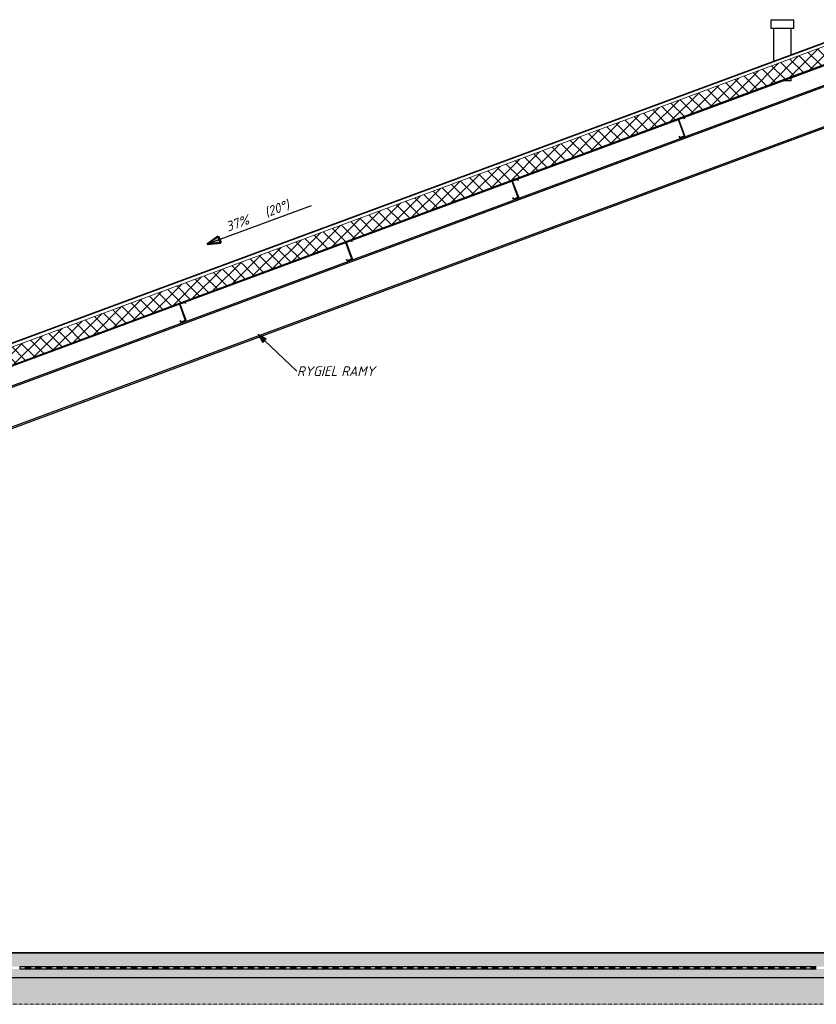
# Model space of a CAD drawing. Header units: millimetres. Extents: x -22097 to 12936, y -2051 to 11384.
# Tile 7 of 12: x -13664 to -4678, y -580 to 10526. Entities that reach past the tile are written whole.
import ezdxf

# ---------------------------------------------------------------- set-up
doc = ezdxf.new("R2010")
doc.units = ezdxf.units.MM
doc.linetypes.add('Kreska', pattern=[4, 2.5, -1.5])
for name, color, linetype, lineweight in [('A-DETL-GENF', 92, 'Continuous', 25), ('A-FLOR', 192, 'Continuous', 25), ('A-FLOR-MCUT', 51, 'Continuous', 25), ('A-FLOR-OVHD', 1, 'Kreska', 20), ('A-FLOR-PATT', 8, 'Continuous', 35), ('A-GENM', 13, 'Continuous', 25), ('A-ROOF', 132, 'Continuous', 25), ('A-ROOF-PATT', 132, 'Continuous', 35), ('G-ANNO-DIMS', 111, 'Continuous', 20), ('G-ANNO-TEXT', 231, 'Continuous', 20), ('S-BEAM', 12, 'Continuous', 25)]:
    doc.layers.add(name, color=color, linetype=linetype, lineweight=lineweight)
doc.styles.add('GOST Common_I', font='GOST_Common Italic.ttf', dxfattribs={"height": 110})
pattern_1 = [(45, (-3742.76, 5171.7), (-35.921, 149.9703), [80.645, -80.645])]
pattern_2 = [(45, (-3742.76, 5171.7), (-125.7236, 125.7236), []), (45, (-3742.76, 5362.2), (-125.7236, 125.7236), [])]

# ---------------------------------------------------------------- blocks, each defined once
blk = doc.blocks.new('Wywiewka dachowa - 200-1936921-B')
at = {"layer": 'A-GENM'}
for p, q in [((-5192, 10526), (-5192, 10426)), ((-5192, 10526), (-5062, 10526)), ((-5062, 10526), (-4932, 10526)), ((-4932, 10426), (-4932, 10526)), ((-5062, 10426), (-5192, 10426)), ((-5162, 10426), (-5162, 10055)), ((-4932, 10426), (-5062, 10426)), ((-4962, 10129), (-4962, 10426)), ((-4962, 9836), (-5062, 9836)), ((-4962, 9836), (-4962, 9873))]:
    blk.add_line(p, q, dxfattribs=at)
blk = doc.blocks.new('Cienkościenne - Zetowniki - 202 Z 14-V4-B')
at = {"layer": 'S-BEAM', "lineweight": 20}
h = blk.add_hatch(dxfattribs=at)
h.set_pattern_fill('FP_5', color=256, style=0, pattern_type=2)
h.set_pattern_definition(pattern_2)
h.paths.add_polyline_path([(-11842, 7112), (-11792, 7131), (-11790, 7132), (-11790, 7135), (-11858, 7318), (-11858, 7319), (-11857, 7320), (-11801, 7341), (-11799, 7341), (-11798, 7340), (-11793, 7325), (-11792, 7326), (-11797, 7340), (-11799, 7342), (-11801, 7342), (-11858, 7321), (-11859, 7320), (-11859, 7317), (-11792, 7134), (-11792, 7133), (-11793, 7132), (-11843, 7113), (-11844, 7113), (-11845, 7115), (-11851, 7131), (-11853, 7130), (-11847, 7114), (-11844, 7112), (-11843, 7112)], flags=0)
at = {"layer": 'S-BEAM', "lineweight": 35}
for p, q in [((-11801, 7342), (-11857, 7322)), ((-11857, 7320), (-11801, 7341)), ((-11798, 7340), (-11793, 7325)), ((-11792, 7326), (-11797, 7340)), ((-11859, 7317), (-11792, 7134)), ((-11790, 7135), (-11858, 7318)), ((-11793, 7325), (-11792, 7326)), ((-11851, 7131), (-11853, 7131)), ((-11853, 7131), (-11847, 7114)), ((-11845, 7115), (-11851, 7131)), ((-11793, 7132), (-11843, 7113)), ((-11842, 7112), (-11792, 7130))]:
    blk.add_line(p, q, dxfattribs=at)
for centre, radius, start, end in [((-11800, 7339), 3.4, 20.3045, 110.3045), ((-11800, 7339), 2, 20.3045, 110.3045), ((-11856, 7319), 3.4, 110.3045, 200.3045), ((-11856, 7319), 2, 110.3045, 200.3045), ((-11843, 7115), 3.4, 200.3045, 290.3045), ((-11843, 7115), 2, 200.3045, 290.3045), ((-11793, 7134), 2, 290.3045, 20.3045), ((-11793, 7134), 3.4, 290.3045, 20.3045)]:
    blk.add_arc(centre, radius, start, end, dxfattribs=at)
blk = doc.blocks.new('Cienkościenne - Zetowniki - 202 Z 14-V5-B')
at = {"layer": 'S-BEAM', "lineweight": 20}
h = blk.add_hatch(dxfattribs=at)
h.set_pattern_fill('FP_5', color=256, style=0, pattern_type=2)
h.set_pattern_definition(pattern_2)
h.paths.add_polyline_path([(-9966, 7806), (-9916, 7825), (-9915, 7826), (-9915, 7829), (-9982, 8012), (-9982, 8013), (-9981, 8015), (-9925, 8035), (-9924, 8035), (-9923, 8034), (-9917, 8019), (-9916, 8020), (-9922, 8035), (-9924, 8036), (-9926, 8037), (-9982, 8015), (-9984, 8014), (-9984, 8011), (-9916, 7828), (-9916, 7827), (-9917, 7826), (-9967, 7807), (-9968, 7807), (-9970, 7809), (-9976, 7825), (-9977, 7825), (-9971, 7808), (-9968, 7806), (-9967, 7806)], flags=0)
at = {"layer": 'S-BEAM', "lineweight": 35}
for p, q in [((-9984, 8011), (-9916, 7828)), ((-9926, 8037), (-9982, 8016)), ((-9915, 7829), (-9982, 8012)), ((-9981, 8015), (-9925, 8035)), ((-9923, 8034), (-9917, 8019)), ((-9916, 8020), (-9921, 8034)), ((-9917, 8019), (-9916, 8020)), ((-9976, 7825), (-9977, 7825)), ((-9977, 7825), (-9971, 7808)), ((-9970, 7809), (-9976, 7825)), ((-9917, 7826), (-9967, 7807)), ((-9966, 7806), (-9917, 7825))]:
    blk.add_line(p, q, dxfattribs=at)
for centre, radius, start, end in [((-9980, 8013), 3.4, 110.3045, 200.3045), ((-9980, 8013), 2, 110.3045, 200.3045), ((-9925, 8033), 3.4, 20.3045, 110.3045), ((-9925, 8033), 2, 20.3045, 110.3045), ((-9968, 7809), 3.4, 200.3045, 290.3045), ((-9968, 7809), 2, 200.3045, 290.3045), ((-9918, 7828), 3.4, 290.3045, 20.3045), ((-9918, 7828), 2, 290.3045, 20.3045)]:
    blk.add_arc(centre, radius, start, end, dxfattribs=at)
blk = doc.blocks.new('Cienkościenne - Zetowniki - 202 Z 14-V6-B')
at = {"layer": 'S-BEAM', "lineweight": 20}
h = blk.add_hatch(dxfattribs=at)
h.set_pattern_fill('FP_5', color=256, style=0, pattern_type=2)
h.set_pattern_definition(pattern_2)
h.paths.add_polyline_path([(-8091, 8500), (-8040, 8519), (-8039, 8520), (-8039, 8523), (-8107, 8706), (-8107, 8707), (-8105, 8709), (-8049, 8729), (-8048, 8729), (-8047, 8728), (-8042, 8713), (-8040, 8714), (-8046, 8729), (-8048, 8730), (-8050, 8731), (-8107, 8709), (-8108, 8708), (-8108, 8705), (-8040, 8522), (-8040, 8521), (-8041, 8520), (-8091, 8501), (-8093, 8501), (-8094, 8503), (-8100, 8519), (-8101, 8519), (-8094, 8501), (-8093, 8500), (-8091, 8500)], flags=0)
at = {"layer": 'S-BEAM', "lineweight": 35}
for p, q in [((-8108, 8705), (-8040, 8522)), ((-8039, 8523), (-8107, 8706)), ((-8050, 8731), (-8106, 8710)), ((-8105, 8709), (-8049, 8729)), ((-8047, 8728), (-8042, 8713)), ((-8040, 8714), (-8046, 8729)), ((-8042, 8713), (-8040, 8714)), ((-8100, 8519), (-8101, 8519)), ((-8101, 8519), (-8095, 8502)), ((-8094, 8503), (-8100, 8519)), ((-8041, 8520), (-8091, 8501)), ((-8091, 8500), (-8041, 8519))]:
    blk.add_line(p, q, dxfattribs=at)
for centre, radius, start, end in [((-8105, 8707), 3.4, 110.3045, 200.3045), ((-8105, 8707), 2, 110.3045, 200.3045), ((-8049, 8727), 3.4, 20.3045, 110.3045), ((-8049, 8727), 2, 20.3045, 110.3045), ((-8092, 8503), 3.4, 200.3045, 290.3045), ((-8092, 8503), 2, 200.3045, 290.3045), ((-8042, 8522), 3.4, 290.3045, 20.3045), ((-8042, 8522), 2, 290.3045, 20.3045)]:
    blk.add_arc(centre, radius, start, end, dxfattribs=at)
blk = doc.blocks.new('Cienkościenne - Zetowniki - 202 Z 14-V7-B')
at = {"layer": 'S-BEAM', "lineweight": 20}
h = blk.add_hatch(dxfattribs=at)
h.set_pattern_fill('FP_5', color=256, style=0, pattern_type=2)
h.set_pattern_definition(pattern_2)
h.paths.add_polyline_path([(-6215, 9194), (-6164, 9213), (-6163, 9214), (-6163, 9217), (-6231, 9400), (-6231, 9402), (-6230, 9403), (-6174, 9423), (-6172, 9423), (-6171, 9422), (-6166, 9407), (-6164, 9408), (-6170, 9423), (-6172, 9424), (-6174, 9425), (-6231, 9403), (-6232, 9402), (-6232, 9399), (-6164, 9216), (-6164, 9215), (-6166, 9214), (-6216, 9195), (-6217, 9195), (-6218, 9197), (-6224, 9213), (-6225, 9213), (-6219, 9195), (-6217, 9194), (-6216, 9194)], flags=0)
at = {"layer": 'S-BEAM', "lineweight": 35}
for p, q in [((-6232, 9399), (-6164, 9216)), ((-6163, 9217), (-6231, 9400)), ((-6174, 9425), (-6230, 9404)), ((-6230, 9403), (-6174, 9423)), ((-6171, 9422), (-6166, 9407)), ((-6164, 9408), (-6170, 9423)), ((-6166, 9407), (-6164, 9408)), ((-6224, 9213), (-6225, 9213)), ((-6225, 9213), (-6219, 9196)), ((-6218, 9197), (-6224, 9213)), ((-6166, 9214), (-6216, 9195)), ((-6215, 9194), (-6165, 9213))]:
    blk.add_line(p, q, dxfattribs=at)
for centre, radius, start, end in [((-6229, 9401), 3.4, 110.3045, 200.3045), ((-6229, 9401), 2, 110.3045, 200.3045), ((-6173, 9421), 3.4, 20.3045, 110.3045), ((-6173, 9421), 2, 20.3045, 110.3045), ((-6216, 9197), 3.4, 200.3045, 290.3045), ((-6216, 9197), 2, 200.3045, 290.3045), ((-6166, 9216), 2, 290.3045, 20.3045), ((-6166, 9216), 3.4, 290.3045, 20.3045)]:
    blk.add_arc(centre, radius, start, end, dxfattribs=at)
blk = doc.blocks.new('Detal powtarzalny - izolacja 1-1574146-B')
at = {"layer": 'A-DETL-GENF'}
for points in [[(-13604, -181), (-13544, -181), (-13544, -156), (-13604, -156), (-13604, -180)], [(-13484, -181), (-13425, -181), (-13425, -156), (-13484, -156), (-13484, -180)], [(-13365, -181), (-13305, -181), (-13305, -156), (-13365, -156), (-13365, -180)], [(-13185, -181), (-13185, -156), (-13245, -156), (-13245, -181)], [(-13065, -181), (-13065, -156), (-13125, -156), (-13125, -181)], [(-12945, -181), (-12945, -156), (-13005, -156), (-13005, -181)], [(-12885, -181), (-12825, -181), (-12825, -156), (-12885, -156), (-12885, -180)], [(-12765, -181), (-12706, -181), (-12706, -156), (-12765, -156), (-12765, -180)], [(-12646, -181), (-12586, -181), (-12586, -156), (-12646, -156), (-12646, -180)], [(-12526, -181), (-12466, -181), (-12466, -156), (-12526, -156), (-12526, -180)], [(-12406, -181), (-12346, -181), (-12346, -156), (-12406, -156), (-12406, -180)], [(-12286, -181), (-12226, -181), (-12226, -156), (-12286, -156), (-12286, -180)], [(-12166, -181), (-12107, -181), (-12107, -156), (-12166, -156), (-12166, -180)], [(-12047, -181), (-11987, -181), (-11987, -156), (-12047, -156), (-12047, -180)], [(-11927, -181), (-11867, -181), (-11867, -156), (-11927, -156), (-11927, -180)], [(-11807, -181), (-11747, -181), (-11747, -156), (-11807, -156), (-11807, -180)], [(-11687, -181), (-11627, -181), (-11627, -156), (-11687, -156), (-11687, -180)], [(-11567, -181), (-11507, -181), (-11507, -156), (-11567, -156), (-11567, -180)], [(-11388, -181), (-11388, -156), (-11447, -156), (-11447, -181), (-11433, -181)], [(-11268, -181), (-11268, -156), (-11328, -156), (-11328, -181)], [(-11148, -181), (-11148, -156), (-11208, -156), (-11208, -181)], [(-11028, -181), (-11028, -156), (-11088, -156), (-11088, -181)], [(-10968, -181), (-10908, -181), (-10908, -156), (-10968, -156), (-10968, -180)], [(-10848, -181), (-10789, -181), (-10789, -156), (-10848, -156), (-10848, -180)], [(-10729, -181), (-10669, -181), (-10669, -156), (-10729, -156), (-10729, -180)], [(-10609, -181), (-10549, -181), (-10549, -156), (-10609, -156), (-10609, -180)], [(-10489, -181), (-10429, -181), (-10429, -156), (-10489, -156), (-10489, -180)], [(-10369, -181), (-10309, -181), (-10309, -156), (-10369, -156), (-10369, -180)], [(-10249, -181), (-10190, -181), (-10190, -156), (-10249, -156), (-10249, -180)], [(-10130, -181), (-10070, -181), (-10070, -156), (-10130, -156), (-10130, -180)], [(-10010, -181), (-9950, -181), (-9950, -156), (-10010, -156), (-10010, -180)], [(-9890, -181), (-9830, -181), (-9830, -156), (-9890, -156), (-9890, -180)], [(-9770, -181), (-9710, -181), (-9710, -156), (-9770, -156), (-9770, -180)], [(-9650, -181), (-9590, -181), (-9590, -156), (-9650, -156), (-9650, -180)], [(-9471, -181), (-9471, -156), (-9530, -156), (-9530, -181), (-9479, -181)], [(-9351, -181), (-9351, -156), (-9411, -156), (-9411, -181)], [(-9231, -181), (-9231, -156), (-9291, -156), (-9291, -181)], [(-9111, -181), (-9111, -156), (-9171, -156), (-9171, -181)], [(-9051, -181), (-8991, -181), (-8991, -156), (-9051, -156), (-9051, -180)], [(-8931, -181), (-8872, -181), (-8872, -156), (-8931, -156), (-8931, -180)], [(-8812, -181), (-8752, -181), (-8752, -156), (-8812, -156), (-8812, -180)], [(-8692, -181), (-8632, -181), (-8632, -156), (-8692, -156), (-8692, -180)], [(-8572, -181), (-8512, -181), (-8512, -156), (-8572, -156), (-8572, -180)], [(-8452, -181), (-8392, -181), (-8392, -156), (-8452, -156), (-8452, -180)], [(-8332, -181), (-8272, -181), (-8272, -156), (-8332, -156), (-8332, -180)], [(-8212, -181), (-8153, -181), (-8153, -156), (-8212, -156), (-8212, -180)], [(-8093, -181), (-8033, -181), (-8033, -156), (-8093, -156), (-8093, -180)], [(-7973, -181), (-7913, -181), (-7913, -156), (-7973, -156), (-7973, -180)], [(-7853, -181), (-7793, -181), (-7793, -156), (-7853, -156), (-7853, -180)], [(-7733, -181), (-7673, -181), (-7673, -156), (-7733, -156), (-7733, -180)], [(-7613, -181), (-7554, -181), (-7554, -156), (-7613, -156), (-7613, -180)], [(-7494, -181), (-7434, -181), (-7434, -156), (-7494, -156), (-7494, -180)], [(-7314, -181), (-7314, -156), (-7374, -156), (-7374, -181)], [(-7194, -181), (-7194, -156), (-7254, -156), (-7254, -181)], [(-7074, -181), (-7074, -156), (-7134, -156), (-7134, -181)], [(-7014, -181), (-6954, -181), (-6954, -156), (-7014, -156), (-7014, -180)], [(-6894, -181), (-6835, -181), (-6835, -156), (-6894, -156), (-6894, -180)], [(-6775, -181), (-6715, -181), (-6715, -156), (-6775, -156), (-6775, -180)], [(-6655, -181), (-6595, -181), (-6595, -156), (-6655, -156), (-6655, -180)], [(-6535, -181), (-6475, -181), (-6475, -156), (-6535, -156), (-6535, -180)], [(-6415, -181), (-6355, -181), (-6355, -156), (-6415, -156), (-6415, -180)], [(-6295, -181), (-6236, -181), (-6236, -156), (-6295, -156), (-6295, -180)], [(-6176, -181), (-6116, -181), (-6116, -156), (-6176, -156), (-6176, -180)], [(-6056, -181), (-5996, -181), (-5996, -156), (-6056, -156), (-6056, -180)], [(-5936, -181), (-5876, -181), (-5876, -156), (-5936, -156), (-5936, -180)], [(-5816, -181), (-5756, -181), (-5756, -156), (-5816, -156), (-5816, -180)], [(-5696, -181), (-5636, -181), (-5636, -156), (-5696, -156), (-5696, -180)], [(-5517, -181), (-5517, -156), (-5576, -156), (-5576, -181), (-5570, -181)], [(-5397, -181), (-5397, -156), (-5457, -156), (-5457, -181)], [(-5277, -181), (-5277, -156), (-5337, -156), (-5337, -181)], [(-5157, -181), (-5157, -156), (-5217, -156), (-5217, -181)], [(-5097, -181), (-5037, -181), (-5037, -156), (-5097, -156), (-5097, -180)], [(-4977, -181), (-4918, -181), (-4918, -156), (-4977, -156), (-4977, -180)], [(-4858, -181), (-4798, -181), (-4798, -156), (-4858, -156), (-4858, -180)], [(-4738, -181), (-4678, -181), (-4678, -156), (-4738, -156), (-4738, -180)]]:
    blk.add_hatch(color=256, dxfattribs=at).paths.add_polyline_path(points, flags=0)
for p, q in [((-13604, -156), (-13664, -156)), ((-13664, -156), (-13664, -181)), ((-13664, -181), (-13604, -181)), ((-13604, -156), (-13604, -181)), ((-13544, -156), (-13604, -156)), ((-13604, -181), (-13544, -181)), ((-13484, -156), (-13544, -156)), ((-13544, -156), (-13544, -181)), ((-13544, -181), (-13484, -181)), ((-13484, -156), (-13484, -181)), ((-13425, -156), (-13484, -156)), ((-13484, -181), (-13425, -181)), ((-13365, -156), (-13425, -156)), ((-13425, -156), (-13425, -181)), ((-13425, -181), (-13365, -181)), ((-13365, -156), (-13365, -181)), ((-13305, -156), (-13365, -156)), ((-13365, -181), (-13305, -181)), ((-13245, -156), (-13305, -156)), ((-13305, -156), (-13305, -181)), ((-13305, -181), (-13245, -181)), ((-13245, -156), (-13245, -181)), ((-13185, -156), (-13245, -156)), ((-13245, -181), (-13185, -181)), ((-13125, -156), (-13185, -156)), ((-13185, -156), (-13185, -181)), ((-13185, -181), (-13125, -181)), ((-13125, -156), (-13125, -181)), ((-13065, -156), (-13125, -156)), ((-13125, -181), (-13065, -181)), ((-13005, -156), (-13065, -156)), ((-13065, -156), (-13065, -181)), ((-13065, -181), (-13005, -181)), ((-13005, -156), (-13005, -181)), ((-12945, -156), (-13005, -156)), ((-13005, -181), (-12945, -181)), ((-12885, -156), (-12945, -156)), ((-12945, -156), (-12945, -181)), ((-12945, -181), (-12885, -181)), ((-12885, -156), (-12885, -181)), ((-12825, -156), (-12885, -156)), ((-12885, -181), (-12825, -181)), ((-12765, -156), (-12825, -156)), ((-12825, -156), (-12825, -181)), ((-12825, -181), (-12765, -181)), ((-12765, -156), (-12765, -181)), ((-12706, -156), (-12765, -156)), ((-12765, -181), (-12706, -181)), ((-12646, -156), (-12706, -156)), ((-12706, -156), (-12706, -181)), ((-12706, -181), (-12646, -181)), ((-12646, -156), (-12646, -181)), ((-12586, -156), (-12646, -156)), ((-12646, -181), (-12586, -181)), ((-12526, -156), (-12586, -156)), ((-12586, -156), (-12586, -181)), ((-12586, -181), (-12526, -181)), ((-12526, -156), (-12526, -181)), ((-12466, -156), (-12526, -156)), ((-12526, -181), (-12466, -181)), ((-12406, -156), (-12466, -156)), ((-12466, -156), (-12466, -181)), ((-12466, -181), (-12406, -181)), ((-12406, -156), (-12406, -181)), ((-12346, -156), (-12406, -156)), ((-12406, -181), (-12346, -181)), ((-12286, -156), (-12346, -156)), ((-12346, -156), (-12346, -181)), ((-12346, -181), (-12286, -181)), ((-12286, -156), (-12286, -181)), ((-12226, -156), (-12286, -156)), ((-12286, -181), (-12226, -181)), ((-12166, -156), (-12226, -156)), ((-12226, -156), (-12226, -181)), ((-12226, -181), (-12166, -181)), ((-12166, -156), (-12166, -181)), ((-12107, -156), (-12166, -156)), ((-12166, -181), (-12107, -181)), ((-12047, -156), (-12107, -156)), ((-12107, -156), (-12107, -181)), ((-12107, -181), (-12047, -181)), ((-12047, -156), (-12047, -181)), ((-11987, -156), (-12047, -156)), ((-12047, -181), (-11987, -181)), ((-11927, -156), (-11987, -156)), ((-11987, -156), (-11987, -181)), ((-11987, -181), (-11927, -181)), ((-11927, -156), (-11927, -181)), ((-11867, -156), (-11927, -156)), ((-11927, -181), (-11867, -181)), ((-11807, -156), (-11867, -156)), ((-11867, -156), (-11867, -181)), ((-11867, -181), (-11807, -181)), ((-11807, -156), (-11807, -181)), ((-11747, -156), (-11807, -156)), ((-11807, -181), (-11747, -181)), ((-11687, -156), (-11747, -156)), ((-11747, -156), (-11747, -181)), ((-11747, -181), (-11687, -181)), ((-11687, -156), (-11687, -181)), ((-11627, -156), (-11687, -156)), ((-11687, -181), (-11627, -181)), ((-11567, -156), (-11627, -156)), ((-11627, -156), (-11627, -181)), ((-11627, -181), (-11567, -181)), ((-11567, -156), (-11567, -181)), ((-11507, -156), (-11567, -156)), ((-11567, -181), (-11507, -181)), ((-11447, -156), (-11507, -156)), ((-11507, -156), (-11507, -181)), ((-11507, -181), (-11447, -181)), ((-11447, -156), (-11447, -181)), ((-11388, -156), (-11447, -156)), ((-11447, -181), (-11388, -181)), ((-11328, -156), (-11388, -156)), ((-11388, -156), (-11388, -181)), ((-11388, -181), (-11328, -181)), ((-11328, -156), (-11328, -181)), ((-11268, -156), (-11328, -156)), ((-11328, -181), (-11268, -181)), ((-11208, -156), (-11268, -156)), ((-11268, -156), (-11268, -181)), ((-11268, -181), (-11208, -181)), ((-11208, -156), (-11208, -181)), ((-11148, -156), (-11208, -156)), ((-11208, -181), (-11148, -181)), ((-11088, -156), (-11148, -156)), ((-11148, -156), (-11148, -181)), ((-11148, -181), (-11088, -181)), ((-11088, -156), (-11088, -181)), ((-11028, -156), (-11088, -156)), ((-11088, -181), (-11028, -181)), ((-10968, -156), (-11028, -156)), ((-11028, -156), (-11028, -181)), ((-11028, -181), (-10968, -181)), ((-10968, -156), (-10968, -181)), ((-10908, -156), (-10968, -156)), ((-10968, -181), (-10908, -181)), ((-10848, -156), (-10908, -156)), ((-10908, -156), (-10908, -181)), ((-10908, -181), (-10848, -181)), ((-10848, -156), (-10848, -181)), ((-10789, -156), (-10848, -156)), ((-10848, -181), (-10789, -181)), ((-10729, -156), (-10789, -156)), ((-10789, -156), (-10789, -181)), ((-10789, -181), (-10729, -181)), ((-10729, -156), (-10729, -181)), ((-10669, -156), (-10729, -156)), ((-10729, -181), (-10669, -181)), ((-10609, -156), (-10669, -156)), ((-10669, -156), (-10669, -181)), ((-10669, -181), (-10609, -181)), ((-10609, -156), (-10609, -181)), ((-10549, -156), (-10609, -156)), ((-10609, -181), (-10549, -181)), ((-10489, -156), (-10549, -156)), ((-10549, -156), (-10549, -181)), ((-10549, -181), (-10489, -181)), ((-10489, -156), (-10489, -181)), ((-10429, -156), (-10489, -156)), ((-10489, -181), (-10429, -181)), ((-10369, -156), (-10429, -156)), ((-10429, -156), (-10429, -181)), ((-10429, -181), (-10369, -181)), ((-10369, -156), (-10369, -181)), ((-10309, -156), (-10369, -156)), ((-10369, -181), (-10309, -181)), ((-10249, -156), (-10309, -156)), ((-10309, -156), (-10309, -181)), ((-10309, -181), (-10249, -181)), ((-10249, -156), (-10249, -181)), ((-10190, -156), (-10249, -156)), ((-10249, -181), (-10190, -181)), ((-10130, -156), (-10190, -156)), ((-10190, -156), (-10190, -181)), ((-10190, -181), (-10130, -181)), ((-10130, -156), (-10130, -181)), ((-10070, -156), (-10130, -156)), ((-10130, -181), (-10070, -181)), ((-10010, -156), (-10070, -156)), ((-10070, -156), (-10070, -181)), ((-10070, -181), (-10010, -181)), ((-10010, -156), (-10010, -181)), ((-9950, -156), (-10010, -156)), ((-10010, -181), (-9950, -181)), ((-9890, -156), (-9950, -156)), ((-9950, -156), (-9950, -181)), ((-9950, -181), (-9890, -181)), ((-9890, -156), (-9890, -181)), ((-9830, -156), (-9890, -156)), ((-9890, -181), (-9830, -181)), ((-9770, -156), (-9830, -156)), ((-9830, -156), (-9830, -181)), ((-9830, -181), (-9770, -181)), ((-9770, -156), (-9770, -181)), ((-9710, -156), (-9770, -156)), ((-9770, -181), (-9710, -181)), ((-9650, -156), (-9710, -156)), ((-9710, -156), (-9710, -181)), ((-9710, -181), (-9650, -181)), ((-9650, -156), (-9650, -181)), ((-9590, -156), (-9650, -156)), ((-9650, -181), (-9590, -181)), ((-9530, -156), (-9590, -156)), ((-9590, -156), (-9590, -181)), ((-9590, -181), (-9530, -181)), ((-9530, -156), (-9530, -181)), ((-9471, -156), (-9530, -156)), ((-9530, -181), (-9471, -181)), ((-9411, -156), (-9471, -156)), ((-9471, -156), (-9471, -181)), ((-9471, -181), (-9411, -181)), ((-9411, -156), (-9411, -181)), ((-9351, -156), (-9411, -156)), ((-9411, -181), (-9351, -181)), ((-9291, -156), (-9351, -156)), ((-9351, -156), (-9351, -181)), ((-9351, -181), (-9291, -181)), ((-9291, -156), (-9291, -181)), ((-9231, -156), (-9291, -156)), ((-9291, -181), (-9231, -181)), ((-9171, -156), (-9231, -156)), ((-9231, -156), (-9231, -181)), ((-9231, -181), (-9171, -181)), ((-9171, -156), (-9171, -181)), ((-9111, -156), (-9171, -156)), ((-9171, -181), (-9111, -181)), ((-9051, -156), (-9111, -156)), ((-9111, -156), (-9111, -181)), ((-9111, -181), (-9051, -181)), ((-9051, -156), (-9051, -181)), ((-8991, -156), (-9051, -156)), ((-9051, -181), (-8991, -181)), ((-8931, -156), (-8991, -156)), ((-8991, -156), (-8991, -181)), ((-8991, -181), (-8931, -181)), ((-8931, -156), (-8931, -181)), ((-8872, -156), (-8931, -156)), ((-8931, -181), (-8872, -181)), ((-8812, -156), (-8872, -156)), ((-8872, -156), (-8872, -181)), ((-8872, -181), (-8812, -181)), ((-8812, -156), (-8812, -181)), ((-8752, -156), (-8812, -156)), ((-8812, -181), (-8752, -181)), ((-8692, -156), (-8752, -156)), ((-8752, -156), (-8752, -181)), ((-8752, -181), (-8692, -181)), ((-8692, -156), (-8692, -181)), ((-8632, -156), (-8692, -156)), ((-8692, -181), (-8632, -181)), ((-8572, -156), (-8632, -156)), ((-8632, -156), (-8632, -181)), ((-8632, -181), (-8572, -181)), ((-8572, -156), (-8572, -181)), ((-8512, -156), (-8572, -156)), ((-8572, -181), (-8512, -181)), ((-8452, -156), (-8512, -156)), ((-8512, -156), (-8512, -181)), ((-8512, -181), (-8452, -181)), ((-8452, -156), (-8452, -181)), ((-8392, -156), (-8452, -156)), ((-8452, -181), (-8392, -181)), ((-8332, -156), (-8392, -156)), ((-8392, -156), (-8392, -181)), ((-8392, -181), (-8332, -181)), ((-8332, -156), (-8332, -181)), ((-8272, -156), (-8332, -156)), ((-8332, -181), (-8272, -181)), ((-8212, -156), (-8272, -156)), ((-8272, -156), (-8272, -181)), ((-8272, -181), (-8212, -181)), ((-8212, -156), (-8212, -181)), ((-8153, -156), (-8212, -156)), ((-8212, -181), (-8153, -181)), ((-8093, -156), (-8153, -156)), ((-8153, -156), (-8153, -181)), ((-8153, -181), (-8093, -181)), ((-8093, -156), (-8093, -181)), ((-8033, -156), (-8093, -156)), ((-8093, -181), (-8033, -181)), ((-7973, -156), (-8033, -156)), ((-8033, -156), (-8033, -181)), ((-8033, -181), (-7973, -181)), ((-7973, -156), (-7973, -181)), ((-7913, -156), (-7973, -156)), ((-7973, -181), (-7913, -181)), ((-7853, -156), (-7913, -156)), ((-7913, -156), (-7913, -181)), ((-7913, -181), (-7853, -181)), ((-7853, -156), (-7853, -181)), ((-7793, -156), (-7853, -156)), ((-7853, -181), (-7793, -181)), ((-7733, -156), (-7793, -156)), ((-7793, -156), (-7793, -181)), ((-7793, -181), (-7733, -181)), ((-7733, -156), (-7733, -181)), ((-7673, -156), (-7733, -156)), ((-7733, -181), (-7673, -181)), ((-7613, -156), (-7673, -156)), ((-7673, -156), (-7673, -181)), ((-7673, -181), (-7613, -181)), ((-7613, -156), (-7613, -181)), ((-7554, -156), (-7613, -156)), ((-7613, -181), (-7554, -181)), ((-7494, -156), (-7554, -156)), ((-7554, -156), (-7554, -181)), ((-7554, -181), (-7494, -181)), ((-7494, -156), (-7494, -181)), ((-7434, -156), (-7494, -156)), ((-7494, -181), (-7434, -181)), ((-7374, -156), (-7434, -156)), ((-7434, -156), (-7434, -181)), ((-7434, -181), (-7374, -181)), ((-7374, -156), (-7374, -181)), ((-7314, -156), (-7374, -156)), ((-7374, -181), (-7314, -181)), ((-7254, -156), (-7314, -156)), ((-7314, -156), (-7314, -181)), ((-7314, -181), (-7254, -181)), ((-7254, -156), (-7254, -181)), ((-7194, -156), (-7254, -156)), ((-7254, -181), (-7194, -181)), ((-7134, -156), (-7194, -156)), ((-7194, -156), (-7194, -181)), ((-7194, -181), (-7134, -181)), ((-7134, -156), (-7134, -181)), ((-7074, -156), (-7134, -156)), ((-7134, -181), (-7074, -181)), ((-7014, -156), (-7074, -156)), ((-7074, -156), (-7074, -181)), ((-7074, -181), (-7014, -181)), ((-7014, -156), (-7014, -181)), ((-6954, -156), (-7014, -156)), ((-7014, -181), (-6954, -181)), ((-6894, -156), (-6954, -156)), ((-6954, -156), (-6954, -181)), ((-6954, -181), (-6894, -181)), ((-6894, -156), (-6894, -181)), ((-6835, -156), (-6894, -156)), ((-6894, -181), (-6835, -181)), ((-6775, -156), (-6835, -156)), ((-6835, -156), (-6835, -181)), ((-6835, -181), (-6775, -181)), ((-6775, -156), (-6775, -181)), ((-6715, -156), (-6775, -156)), ((-6775, -181), (-6715, -181)), ((-6655, -156), (-6715, -156)), ((-6715, -156), (-6715, -181)), ((-6715, -181), (-6655, -181)), ((-6655, -156), (-6655, -181)), ((-6595, -156), (-6655, -156)), ((-6655, -181), (-6595, -181)), ((-6535, -156), (-6595, -156)), ((-6595, -156), (-6595, -181)), ((-6595, -181), (-6535, -181)), ((-6535, -156), (-6535, -181)), ((-6475, -156), (-6535, -156)), ((-6535, -181), (-6475, -181)), ((-6415, -156), (-6475, -156)), ((-6475, -156), (-6475, -181)), ((-6475, -181), (-6415, -181)), ((-6415, -156), (-6415, -181)), ((-6355, -156), (-6415, -156)), ((-6415, -181), (-6355, -181)), ((-6295, -156), (-6355, -156)), ((-6355, -156), (-6355, -181)), ((-6355, -181), (-6295, -181)), ((-6295, -156), (-6295, -181)), ((-6236, -156), (-6295, -156)), ((-6295, -181), (-6236, -181)), ((-6176, -156), (-6236, -156)), ((-6236, -156), (-6236, -181)), ((-6236, -181), (-6176, -181)), ((-6176, -156), (-6176, -181)), ((-6116, -156), (-6176, -156)), ((-6176, -181), (-6116, -181)), ((-6056, -156), (-6116, -156)), ((-6116, -156), (-6116, -181)), ((-6116, -181), (-6056, -181)), ((-6056, -156), (-6056, -181)), ((-5996, -156), (-6056, -156)), ((-6056, -181), (-5996, -181)), ((-5936, -156), (-5996, -156)), ((-5996, -156), (-5996, -181)), ((-5996, -181), (-5936, -181)), ((-5936, -156), (-5936, -181)), ((-5876, -156), (-5936, -156)), ((-5936, -181), (-5876, -181)), ((-5816, -156), (-5876, -156)), ((-5876, -156), (-5876, -181)), ((-5876, -181), (-5816, -181)), ((-5816, -156), (-5816, -181)), ((-5756, -156), (-5816, -156)), ((-5816, -181), (-5756, -181)), ((-5696, -156), (-5756, -156)), ((-5756, -156), (-5756, -181)), ((-5756, -181), (-5696, -181)), ((-5696, -156), (-5696, -181)), ((-5636, -156), (-5696, -156)), ((-5696, -181), (-5636, -181)), ((-5576, -156), (-5636, -156)), ((-5636, -156), (-5636, -181)), ((-5636, -181), (-5576, -181)), ((-5576, -156), (-5576, -181)), ((-5517, -156), (-5576, -156)), ((-5576, -181), (-5517, -181)), ((-5457, -156), (-5517, -156)), ((-5517, -156), (-5517, -181)), ((-5517, -181), (-5457, -181)), ((-5457, -156), (-5457, -181)), ((-5397, -156), (-5457, -156)), ((-5457, -181), (-5397, -181)), ((-5337, -156), (-5397, -156)), ((-5397, -156), (-5397, -181)), ((-5397, -181), (-5337, -181)), ((-5337, -156), (-5337, -181)), ((-5277, -156), (-5337, -156)), ((-5337, -181), (-5277, -181)), ((-5217, -156), (-5277, -156)), ((-5277, -156), (-5277, -181)), ((-5277, -181), (-5217, -181)), ((-5217, -156), (-5217, -181)), ((-5157, -156), (-5217, -156)), ((-5217, -181), (-5157, -181)), ((-5097, -156), (-5157, -156)), ((-5157, -156), (-5157, -181)), ((-5157, -181), (-5097, -181)), ((-5097, -156), (-5097, -181)), ((-5037, -156), (-5097, -156)), ((-5097, -181), (-5037, -181)), ((-4977, -156), (-5037, -156)), ((-5037, -156), (-5037, -181)), ((-5037, -181), (-4977, -181)), ((-4977, -156), (-4977, -181)), ((-4918, -156), (-4977, -156)), ((-4977, -181), (-4918, -181)), ((-4858, -156), (-4918, -156)), ((-4918, -156), (-4918, -181)), ((-4918, -181), (-4858, -181)), ((-4858, -156), (-4858, -181)), ((-4798, -156), (-4858, -156)), ((-4858, -181), (-4798, -181)), ((-4738, -156), (-4798, -156)), ((-4798, -156), (-4798, -181)), ((-4798, -181), (-4738, -181)), ((-4738, -156), (-4738, -181)), ((-4678, -156), (-4738, -156)), ((-4738, -181), (-4678, -181))]:
    blk.add_line(p, q, dxfattribs=at)
at = {"layer": 'A-DETL-GENF', "lineweight": 20}
for p, q in [((-13544, -156), (-13664, -156)), ((-13664, -181), (-13664, -156)), ((-13544, -181), (-13664, -181)), ((-13425, -156), (-13544, -156)), ((-13544, -181), (-13544, -156)), ((-13425, -181), (-13544, -181)), ((-13305, -156), (-13425, -156)), ((-13425, -181), (-13425, -156)), ((-13305, -181), (-13425, -181)), ((-13185, -156), (-13305, -156)), ((-13305, -181), (-13305, -156)), ((-13185, -181), (-13305, -181)), ((-13065, -156), (-13185, -156)), ((-13185, -181), (-13185, -156)), ((-13065, -181), (-13185, -181)), ((-12945, -156), (-13065, -156)), ((-13065, -181), (-13065, -156)), ((-12945, -181), (-13065, -181)), ((-12825, -156), (-12945, -156)), ((-12945, -181), (-12945, -156)), ((-12825, -181), (-12945, -181)), ((-12706, -156), (-12825, -156)), ((-12825, -181), (-12825, -156)), ((-12706, -181), (-12825, -181)), ((-12586, -156), (-12706, -156)), ((-12706, -181), (-12706, -156)), ((-12586, -181), (-12706, -181)), ((-12466, -156), (-12586, -156)), ((-12586, -181), (-12586, -156)), ((-12466, -181), (-12586, -181)), ((-12346, -156), (-12466, -156)), ((-12466, -181), (-12466, -156)), ((-12346, -181), (-12466, -181)), ((-12226, -156), (-12346, -156)), ((-12346, -181), (-12346, -156)), ((-12226, -181), (-12346, -181)), ((-12107, -156), (-12226, -156)), ((-12226, -181), (-12226, -156)), ((-12107, -181), (-12226, -181)), ((-11987, -156), (-12107, -156)), ((-12107, -181), (-12107, -156)), ((-11987, -181), (-12107, -181)), ((-11867, -156), (-11987, -156)), ((-11987, -181), (-11987, -156)), ((-11867, -181), (-11987, -181)), ((-11747, -156), (-11867, -156)), ((-11867, -181), (-11867, -156)), ((-11747, -181), (-11867, -181)), ((-11627, -156), (-11747, -156)), ((-11747, -181), (-11747, -156)), ((-11627, -181), (-11747, -181)), ((-11507, -156), (-11627, -156)), ((-11627, -181), (-11627, -156)), ((-11507, -181), (-11627, -181)), ((-11388, -156), (-11507, -156)), ((-11507, -181), (-11507, -156)), ((-11388, -181), (-11507, -181)), ((-11268, -156), (-11388, -156)), ((-11388, -181), (-11388, -156)), ((-11268, -181), (-11388, -181)), ((-11148, -156), (-11268, -156)), ((-11268, -181), (-11268, -156)), ((-11148, -181), (-11268, -181)), ((-11028, -156), (-11148, -156)), ((-11148, -181), (-11148, -156)), ((-11028, -181), (-11148, -181)), ((-10908, -156), (-11028, -156)), ((-11028, -181), (-11028, -156)), ((-10908, -181), (-11028, -181)), ((-10789, -156), (-10908, -156)), ((-10908, -181), (-10908, -156)), ((-10789, -181), (-10908, -181)), ((-10669, -156), (-10789, -156)), ((-10789, -181), (-10789, -156)), ((-10669, -181), (-10789, -181)), ((-10549, -156), (-10669, -156)), ((-10669, -181), (-10669, -156)), ((-10549, -181), (-10669, -181)), ((-10429, -156), (-10549, -156)), ((-10549, -181), (-10549, -156)), ((-10429, -181), (-10549, -181)), ((-10309, -156), (-10429, -156)), ((-10429, -181), (-10429, -156)), ((-10309, -181), (-10429, -181)), ((-10190, -156), (-10309, -156)), ((-10309, -181), (-10309, -156)), ((-10190, -181), (-10309, -181)), ((-10070, -156), (-10190, -156)), ((-10190, -181), (-10190, -156)), ((-10070, -181), (-10190, -181)), ((-9950, -156), (-10070, -156)), ((-10070, -181), (-10070, -156)), ((-9950, -181), (-10070, -181)), ((-9830, -156), (-9950, -156)), ((-9950, -181), (-9950, -156)), ((-9830, -181), (-9950, -181)), ((-9710, -156), (-9830, -156)), ((-9830, -181), (-9830, -156)), ((-9710, -181), (-9830, -181)), ((-9590, -156), (-9710, -156)), ((-9710, -181), (-9710, -156)), ((-9590, -181), (-9710, -181)), ((-9471, -156), (-9590, -156)), ((-9590, -181), (-9590, -156)), ((-9471, -181), (-9590, -181)), ((-9351, -156), (-9471, -156)), ((-9471, -181), (-9471, -156)), ((-9351, -181), (-9471, -181)), ((-9231, -156), (-9351, -156)), ((-9351, -181), (-9351, -156)), ((-9231, -181), (-9351, -181)), ((-9111, -156), (-9231, -156)), ((-9231, -181), (-9231, -156)), ((-9111, -181), (-9231, -181)), ((-8991, -156), (-9111, -156)), ((-9111, -181), (-9111, -156)), ((-8991, -181), (-9111, -181)), ((-8872, -156), (-8991, -156)), ((-8991, -181), (-8991, -156)), ((-8872, -181), (-8991, -181)), ((-8752, -156), (-8872, -156)), ((-8872, -181), (-8872, -156)), ((-8752, -181), (-8872, -181)), ((-8632, -156), (-8752, -156)), ((-8752, -181), (-8752, -156)), ((-8632, -181), (-8752, -181)), ((-8512, -156), (-8632, -156)), ((-8632, -181), (-8632, -156)), ((-8512, -181), (-8632, -181)), ((-8392, -156), (-8512, -156)), ((-8512, -181), (-8512, -156)), ((-8392, -181), (-8512, -181)), ((-8272, -156), (-8392, -156)), ((-8392, -181), (-8392, -156)), ((-8272, -181), (-8392, -181)), ((-8153, -156), (-8272, -156)), ((-8272, -181), (-8272, -156)), ((-8153, -181), (-8272, -181)), ((-8033, -156), (-8153, -156)), ((-8153, -181), (-8153, -156)), ((-8033, -181), (-8153, -181)), ((-7913, -156), (-8033, -156)), ((-8033, -181), (-8033, -156)), ((-7913, -181), (-8033, -181)), ((-7793, -156), (-7913, -156)), ((-7913, -181), (-7913, -156)), ((-7793, -181), (-7913, -181)), ((-7673, -156), (-7793, -156)), ((-7793, -181), (-7793, -156)), ((-7673, -181), (-7793, -181)), ((-7554, -156), (-7673, -156)), ((-7673, -181), (-7673, -156)), ((-7554, -181), (-7673, -181)), ((-7434, -156), (-7554, -156)), ((-7554, -181), (-7554, -156)), ((-7434, -181), (-7554, -181)), ((-7314, -156), (-7434, -156)), ((-7434, -181), (-7434, -156)), ((-7314, -181), (-7434, -181)), ((-7194, -156), (-7314, -156)), ((-7314, -181), (-7314, -156)), ((-7194, -181), (-7314, -181)), ((-7074, -156), (-7194, -156)), ((-7194, -181), (-7194, -156)), ((-7074, -181), (-7194, -181)), ((-6954, -156), (-7074, -156)), ((-7074, -181), (-7074, -156)), ((-6954, -181), (-7074, -181)), ((-6835, -156), (-6954, -156)), ((-6954, -181), (-6954, -156)), ((-6835, -181), (-6954, -181)), ((-6715, -156), (-6835, -156)), ((-6835, -181), (-6835, -156)), ((-6715, -181), (-6835, -181)), ((-6595, -156), (-6715, -156)), ((-6715, -181), (-6715, -156)), ((-6595, -181), (-6715, -181)), ((-6475, -156), (-6595, -156)), ((-6595, -181), (-6595, -156)), ((-6475, -181), (-6595, -181)), ((-6355, -156), (-6475, -156)), ((-6475, -181), (-6475, -156)), ((-6355, -181), (-6475, -181)), ((-6236, -156), (-6355, -156)), ((-6355, -181), (-6355, -156)), ((-6236, -181), (-6355, -181)), ((-6116, -156), (-6236, -156)), ((-6236, -181), (-6236, -156)), ((-6116, -181), (-6236, -181)), ((-5996, -156), (-6116, -156)), ((-6116, -181), (-6116, -156)), ((-5996, -181), (-6116, -181)), ((-5876, -156), (-5996, -156)), ((-5996, -181), (-5996, -156)), ((-5876, -181), (-5996, -181)), ((-5756, -156), (-5876, -156)), ((-5876, -181), (-5876, -156)), ((-5756, -181), (-5876, -181)), ((-5636, -156), (-5756, -156)), ((-5756, -181), (-5756, -156)), ((-5636, -181), (-5756, -181)), ((-5517, -156), (-5636, -156)), ((-5636, -181), (-5636, -156)), ((-5517, -181), (-5636, -181)), ((-5397, -156), (-5517, -156)), ((-5517, -181), (-5517, -156)), ((-5397, -181), (-5517, -181)), ((-5277, -156), (-5397, -156)), ((-5397, -181), (-5397, -156)), ((-5277, -181), (-5397, -181)), ((-5157, -156), (-5277, -156)), ((-5277, -181), (-5277, -156)), ((-5157, -181), (-5277, -181)), ((-5037, -156), (-5157, -156)), ((-5157, -181), (-5157, -156)), ((-5037, -181), (-5157, -181)), ((-4918, -156), (-5037, -156)), ((-5037, -181), (-5037, -156)), ((-4918, -181), (-5037, -181)), ((-4798, -156), (-4918, -156)), ((-4918, -181), (-4918, -156)), ((-4798, -181), (-4918, -181)), ((-4678, -156), (-4798, -156)), ((-4798, -181), (-4798, -156)), ((-4678, -181), (-4798, -181))]:
    blk.add_line(p, q, dxfattribs=at)

msp = doc.modelspace()

# ---------------------------------------------------------------- hatches: boundary and pattern name
at = {"layer": 'A-FLOR-PATT', "lineweight": 20}
h = msp.add_hatch(dxfattribs=at)
h.set_pattern_fill('FP_3', color=256, style=0, pattern_type=2)
h.set_pattern_definition(pattern_1)
h.paths.add_polyline_path([(-17523.4, -180), (-17523.4, -16.3), (-17498.4, -16.3), (-17498.4, -156.4), (9328.5, -156.4), (9328.5, 0), (-17535.2, 0), (-17535.2, -180)], flags=0)
h.paths.add_polyline_path([(9364.8, -180), (9364.8, 0), (9353.5, 0), (9353.5, -180)], flags=0)
h = msp.add_hatch(dxfattribs=at)
h.set_pattern_fill('FP_3', color=256, style=0, pattern_type=2)
h.set_pattern_definition(pattern_1)
h.paths.add_polyline_path([(-5157.2, -280), (9328.5, -280), (9328.5, -181.4), (-17498.4, -181.4), (-17498.4, -280), (-5217, -280)], flags=0)
h.paths.add_polyline_path([(-17535.2, -280), (-17523.4, -280), (-17523.4, -180), (-17535.2, -180), (-17535.2, -249)], flags=0)
h.paths.add_polyline_path([(9364.8, -280), (9364.8, -180), (9353.5, -180), (9353.5, -280)], flags=0)
h = msp.add_hatch(dxfattribs=at)
h.set_pattern_fill('FP_4', color=256, style=0, pattern_type=2)
h.set_pattern_definition([(50, (-3742.756, 5171.7), (91.09195, -7.96922), [9.525, -104.775]), (355, (-3742.76, 5171.7), (-17.6212, 95.5283), [7.62, -83.82]), (100.451, (-3735.165, 5171.04), (73.47134, 87.55785), [8.095, -89.045]), (46.184, (-3742.76, 5197.1), (135.5398, -21.0213), [14.288, -157.163]), (96.636, (-3731.46, 5195.35), (118.7017, 123.7142), [12.143, -133.568]), (351.184, (-3742.76, 5197.1), (118.7029, 123.713), [11.43, -125.73]), (21, (-3730.056, 5190.75), (75.80726, -51.1323), [9.525, -104.775]), (326, (-3730.06, 5190.75), (30.9012, 92.0939), [7.62, -83.82]), (71.451, (-3723.74, 5186.49), (106.70837, 40.9602), [8.095, -89.045]), (37.5, (-3742.756, 5171.7), (1.54416, 42.27754), [1.676, -81.128, 1.676, -83.414, -84.137]), (37.5, (-3742.756, 5171.7), (1.54416, 42.27754), [-167.894, 1.676, -82.461]), (7.5, (-3742.756, 5171.7), (33.40972, 50.09037), [1.676, -46.838, 1.676, -79.223, -32.068]), (7.5, (-3742.756, 5171.7), (33.40972, 50.09037), [-129.413, 1.676, -30.391]), (327.5, (-3771.077, 5171.7), (67.79551, -2.864035), [1.676, -30.074, 1.676, -97.384, -131.445]), (327.5, (-3771.077, 5171.7), (67.79551, -2.864035), [-130.81, 1.676, -129.769]), (317.5, (-3783.777, 5171.7), (74.06478, 12.71375), [1.676, -39.599, 1.676, -64.11, -93.345]), (317.5, (-3783.777, 5171.7), (74.06478, 12.71375), [-107.061, 1.676, -91.669])])
h.paths.add_polyline_path([(-1662, -580), (9328.5, -580), (9328.5, -280), (-17498.4, -280), (-17498.4, -580), (-3616.2, -580)], flags=0)
h.paths.add_polyline_path([(-17535.2, -580), (-17523.4, -580), (-17523.4, -280), (-17535.2, -280), (-17535.2, -527.3)], flags=0)
h.paths.add_polyline_path([(9353.5, -580), (9364.8, -580), (9364.8, -280), (9353.5, -280), (9353.5, -575.1)], flags=0)
at = {"layer": 'A-ROOF-PATT', "lineweight": 20}
h = msp.add_hatch(dxfattribs=at)
h.set_pattern_fill('FP_1', color=256, style=0, pattern_type=2)
h.set_pattern_definition([(45, (-3742.76, 5171.7), (-70.7107, 70.7107), []), (135, (-3742.76, 5171.7), (-70.7107, -70.7107), [])])
h.paths.add_polyline_path([(9864.8, 5046.7), (9864.8, 5249.3), (-4085.2, 10410.8), (-18035.2, 5249.3), (-18035.2, 5046.7), (-4085.2, 10208.2), (9683.6, 5113.7)], flags=0)
at = {"layer": 'G-ANNO-DIMS', "lineweight": 50}
msp.add_hatch(color=256, dxfattribs=at).paths.add_polyline_path([(-11550.2, 7993.9), (-11395.6, 8008.3), (-11423.5, 8083.6)], flags=0)
at = {"layer": 'G-ANNO-TEXT', "lineweight": 25}
msp.add_hatch(color=7, dxfattribs=at).paths.add_polyline_path([(-10975.1, 6974.8), (-10920.8, 6886.7), (-10884, 6925.6)], flags=0)

# ---------------------------------------------------------------- linework, layer by layer
at = {"layer": 'A-FLOR', "lineweight": 35}
msp.add_line((9328.5, 0), (-17535.2, 0), dxfattribs=at)
at = {"layer": 'A-FLOR-MCUT'}
msp.add_line((9328.5, -280), (-17498.4, -280), dxfattribs=at)
at = {"layer": 'A-FLOR-OVHD'}
msp.add_line((-17498.4, -580), (9328.5, -580), dxfattribs=at)
at = {"layer": 'A-ROOF', "lineweight": 35}
for p, q in [((-4085.2, 10453.4), (-18035.2, 5291.9)), ((-17655.2, 5176.6), (-4085.2, 10197.5))]:
    msp.add_line(p, q, dxfattribs=at)
at = {"layer": 'A-ROOF', "lineweight": 20}
for p, q in [((-18035.2, 5249.3), (-4085.2, 10410.8)), ((-17665.2, 5183.6), (-4085.2, 10208.2))]:
    msp.add_line(p, q, dxfattribs=at)
at = {"layer": 'G-ANNO-DIMS', "lineweight": 50}
for p, q in [((-11423.5, 8083.6), (-11550.2, 7993.9)), ((-11550.2, 7993.9), (-11395.6, 8008.3)), ((-11395.6, 8008.3), (-11423.5, 8083.6))]:
    msp.add_line(p, q, dxfattribs=at)
at = {"layer": 'G-ANNO-TEXT', "color": 7, "lineweight": 25}
for p, q in [((-10975.1, 6974.8), (-10920.8, 6886.7)), ((-10884, 6925.6), (-10975.1, 6974.8)), ((-10975.1, 6974.8), (-10537.7, 6561.9)), ((-10920.8, 6886.7), (-10884, 6925.6))]:
    msp.add_line(p, q, dxfattribs=at)
at = {"layer": 'S-BEAM'}
for p, q in [((-17551.9, 4990.9), (-4085.2, 9973.6)), ((-17546.8, 4977.2), (-4085.2, 9958)), ((-17305.2, 4617.9), (-4085.2, 9509.3)), ((-17305.2, 4602.4), (-4085.2, 9493.8))]:
    msp.add_line(p, q, dxfattribs=at)

# ---------------------------------------------------------------- block references
at = {"layer": 'A-DETL-GENF'}
msp.add_blockref('Detal powtarzalny - izolacja 1-1574146-B', (0, 0), dxfattribs=at)
at = {"layer": 'A-GENM'}
msp.add_blockref('Wywiewka dachowa - 200-1936921-B', (0, 0), dxfattribs=at)
at = {"layer": 'S-BEAM'}
for name in ['Cienkościenne - Zetowniki - 202 Z 14-V7-B', 'Cienkościenne - Zetowniki - 202 Z 14-V6-B', 'Cienkościenne - Zetowniki - 202 Z 14-V5-B', 'Cienkościenne - Zetowniki - 202 Z 14-V4-B']:
    msp.add_blockref(name, (0, 0), dxfattribs=at)

# ---------------------------------------------------------------- texts
at = {"layer": 'G-ANNO-TEXT', "color": 7, "lineweight": 25, "char_height": 110, "attachment_point": 1, "style": 'GOST Common_I'}
for s, insert, width in [('RYGIEL', (-10536.1, 6616.9), 561.181), ('\\fGOST Common|b0|i1|c238|p34|; ', (-10073.1, 6616.9), 44.093), ('RAMY', (-10036.7, 6616.9), 468.987)]:
    msp.add_mtext(s, dxfattribs=dict(at, insert=insert, width=width))

# ---------------------------------------------------------------- next in the draw order: texts
at = {"layer": 'G-ANNO-DIMS', "lineweight": 25, "insert": (-11352.2, 8236.4), "char_height": 110, "width": 852.272, "attachment_point": 1, "rotation": 20.30447, "line_spacing_factor": 1.022761, "style": 'GOST Common_I', "bg_fill": 3, "box_fill_scale": 1.25, "bg_fill_color": 256, "bg_fill_true_color": 13158600, "bg_fill_transparency": 0}
msp.add_mtext('37%   (20°)', dxfattribs=at)

# ---------------------------------------------------------------- next in the draw order: linework, layer by layer
at = {"layer": 'G-ANNO-DIMS', "lineweight": 25}
msp.add_line((-10377.9, 8427.7), (-11550.2, 7993.9), dxfattribs=at)

doc.saveas('drawing.dxf')
